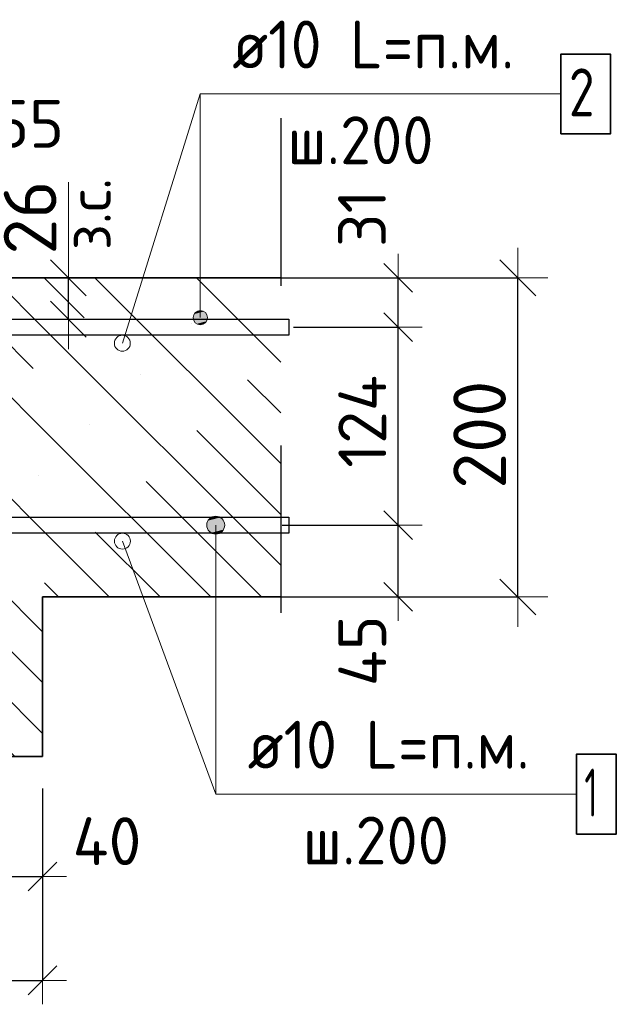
# Model space of a CAD drawing. Header units: metres. Extents: x -38 to 97, y -15 to 21.
# Tile 46 of 114: x 72.498 to 72.872, y 4.226 to 4.843. Entities that reach past the tile are written whole.
import ezdxf

# ---------------------------------------------------------------- set-up
doc = ezdxf.new("R2010")
doc.units = ezdxf.units.M
doc.header["$PDMODE"] = 65
doc.linetypes.add('______4', pattern=[0.135, 0.105, -0.03])
for name, color, linetype, lineweight in [('XR$3$Арм. стержнями верхней зоны', 180, 'Continuous', 35), ('XR$3$Арм. стержнями нижней зоны', 180, 'Continuous', 35), ('XR$3$Арм.стержн. Арматура края', 96, 'Continuous', 35), ('XR$3$Размерная линия (1)', 7, 'Continuous', 13), ('XR$3$Размерная линия_ общее', 7, 'Continuous', 13)]:
    doc.layers.add(name, color=color, linetype=linetype, lineweight=lineweight)
doc.styles.add('ISOCPEUR', font='txt')
doc.dimstyles.new('DIMSTYLE_11', dxfattribs={"dimtxt": 0.033, "dimasz": 0.0375, "dimexe": 0, "dimexo": 0, "dimgap": 0.0165, "dimtad": 2, "dimdec": 0, "dimlfac": 1000, "dimrnd": 1, "dimzin": 12, "dimdsep": 46, "dimtxsty": 'ISOCPEUR', "dimblk1": 'ALL_ML_STRICH', "dimblk2": 'ALL_ML_STRICH', "dimsah": 1, "dimcen": 0, "dimclrd": 7, "dimclre": 256, "dimclrt": 7, "dimadec": 0, "dimazin": 0, "dimtfac": 1, "dimtdec": 0, "dimtix": 1, "dimtmove": 2, "dimatfit": 3, "dimfxl": 0, "dimtvp": 1.2, "dimtzin": 0, "dimlwd": 0, "dimlwe": -3, "dimarcsym": 0})
doc.dimstyles.new('DIMSTYLE_12', dxfattribs={"dimtxt": 0.03, "dimasz": 0.03, "dimexe": 0, "dimexo": 0, "dimgap": 0.015, "dimtad": 2, "dimdec": 0, "dimlfac": 1000, "dimrnd": 1, "dimzin": 12, "dimdsep": 46, "dimtxsty": 'ISOCPEUR', "dimblk1": 'ALL_ML_STRICH', "dimblk2": 'ALL_ML_STRICH', "dimsah": 1, "dimcen": 0, "dimclrd": 7, "dimclre": 256, "dimclrt": 7, "dimadec": 0, "dimazin": 0, "dimtfac": 1, "dimtdec": 0, "dimtix": 1, "dimtmove": 2, "dimatfit": 3, "dimfxl": 0, "dimtzin": 0, "dimlwd": 0, "dimlwe": -3, "dimarcsym": 0})
doc.dimstyles.new('DIMSTYLE_14', dxfattribs={"dimtxt": 0.03, "dimasz": 0.03, "dimexe": 0, "dimexo": 0, "dimgap": 0.015, "dimtad": 2, "dimdec": 0, "dimlfac": 1000, "dimrnd": 1, "dimzin": 12, "dimdsep": 46, "dimtxsty": 'ISOCPEUR', "dimblk1": 'ALL_ML_STRICH', "dimblk2": 'ALL_ML_STRICH', "dimsah": 1, "dimcen": 0, "dimclrd": 7, "dimclre": 256, "dimclrt": 7, "dimadec": 0, "dimazin": 0, "dimtfac": 1, "dimtdec": 0, "dimtix": 1, "dimtmove": 2, "dimatfit": 3, "dimfxl": 0, "dimtvp": 1.2, "dimtzin": 0, "dimlwd": 0, "dimlwe": -3, "dimarcsym": 0})
doc.dimstyles.new('DIMSTYLE_23', dxfattribs={"dimtxt": 0.03, "dimasz": 0.03, "dimexe": 0, "dimexo": 0, "dimgap": 0.015, "dimtad": 2, "dimdec": 0, "dimlfac": 1000, "dimrnd": 5, "dimzin": 12, "dimdsep": 46, "dimtxsty": 'ISOCPEUR', "dimblk1": 'ALL_ML_STRICH', "dimblk2": 'ALL_ML_STRICH', "dimsah": 1, "dimcen": 0, "dimclrd": 7, "dimclre": 256, "dimclrt": 7, "dimadec": 0, "dimazin": 0, "dimtfac": 1, "dimtdec": 0, "dimtix": 1, "dimtmove": 2, "dimatfit": 3, "dimfxl": 0, "dimtvp": 1.2, "dimtzin": 0, "dimlwd": 0, "dimlwe": -3, "dimarcsym": 0})
doc.dimstyles.new('DIMSTYLE_8', dxfattribs={"dimtxt": 0.033, "dimasz": 0.0375, "dimexe": 0, "dimexo": 0, "dimgap": 0.0165, "dimtad": 2, "dimdec": 0, "dimlfac": 1000, "dimrnd": 1, "dimzin": 12, "dimdsep": 46, "dimtxsty": 'ISOCPEUR', "dimblk1": 'ALL_ML_STRICH', "dimblk2": 'ALL_ML_STRICH', "dimsah": 1, "dimcen": 0, "dimclrd": 7, "dimclre": 256, "dimclrt": 7, "dimadec": 0, "dimazin": 0, "dimtfac": 1, "dimtdec": 0, "dimtix": 1, "dimtmove": 2, "dimatfit": 3, "dimfxl": 0, "dimtzin": 0, "dimlwd": 0, "dimlwe": -3, "dimarcsym": 0})
pattern_1 = [(135, (0, 0), (-0.031819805, -0.031819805), [0.4, -0.05, 0, -0.05]), (135, (-0.01591, -0.01591), (-0.031819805, -0.031819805), [0.8, -0.1, 0.1, -0.1])]

# ---------------------------------------------------------------- blocks, each defined once
blk = doc.blocks.new('ALL_ML_STRICH')
at = {"color": 0, "linetype": 'ByBlock', "lineweight": -2}
for p, q in [((0, -0.5), (0, 0.5)), ((-0.3, -0.3), (0.3, 0.3)), ((-1, 0), (0.5, 0))]:
    blk.add_line(p, q, dxfattribs=at)
blk = doc.blocks.new('*D79')
at = {"layer": 'DEFPOINTS', "color": 7, "linetype": 'Continuous', "lineweight": 13, "transparency": 33554687}
for p in [(72.63891, 4.68139), (72.63891, 4.48139), (72.81045, 4.48139)]:
    blk.add_point(p, dxfattribs=at)
at = {"layer": 'XR$3$Размерная линия_ общее', "color": 253, "linetype": 'Continuous', "lineweight": -2, "true_color": 0xa0a0a0, "transparency": 33554687}
for p, q in [((72.65891, 4.68139), (72.81045, 4.68139)), ((72.65891, 4.48139), (72.81045, 4.48139))]:
    blk.add_line(p, q, dxfattribs=at)
at = {"layer": 'XR$3$Размерная линия_ общее', "color": 7, "linetype": 'Continuous', "lineweight": -2, "transparency": 33554687}
blk.add_line((72.81045, 4.48139), (72.81045, 4.68139), dxfattribs=at)
at = {"layer": 'XR$3$Размерная линия_ общее', "color": 7, "linetype": 'Continuous', "lineweight": 13, "transparency": 33554687, "xscale": 0.0375, "yscale": 0.0375, "zscale": 0.0375}
for p, rotation in [((72.81045, 4.68139), 90), ((72.81045, 4.48139), 270)]:
    blk.add_blockref('ALL_ML_STRICH', p, dxfattribs=dict(at, rotation=rotation))
at = {"layer": 'XR$3$Размерная линия_ общее', "color": 7, "linetype": 'Continuous', "lineweight": 13, "transparency": 33554687, "insert": (72.78645, 4.58304), "char_height": 0.033, "width": 0.099, "attachment_point": 5, "rotation": 90, "style": 'ISOCPEUR'}
blk.add_mtext('\\A1;{200}', dxfattribs=at)
blk = doc.blocks.new('*D81')
at = {"layer": 'DEFPOINTS', "color": 7, "linetype": 'Continuous', "lineweight": 13, "transparency": 33554687}
for p in [(72.26266, 4.38139), (72.51262, 4.38139), (72.26266, 4.24116)]:
    blk.add_point(p, dxfattribs=at)
at = {"layer": 'XR$3$Размерная линия (1)', "color": 9, "linetype": 'Continuous', "lineweight": -2, "true_color": 0xc7c7c7, "transparency": 33554687}
for p, q in [((72.26266, 4.36139), (72.26266, 4.24116)), ((72.51262, 4.36139), (72.51262, 4.24116))]:
    blk.add_line(p, q, dxfattribs=at)
at = {"layer": 'XR$3$Размерная линия (1)', "color": 7, "linetype": 'Continuous', "lineweight": -2, "transparency": 33554687}
blk.add_line((72.26266, 4.24116), (72.51262, 4.24116), dxfattribs=at)
at = {"layer": 'XR$3$Размерная линия (1)', "color": 7, "linetype": 'Continuous', "lineweight": 13, "transparency": 33554687, "xscale": 0.03, "yscale": 0.03, "zscale": 0.03, "rotation": 180}
blk.add_blockref('ALL_ML_STRICH', (72.26266, 4.24116), dxfattribs=at)
at = {"layer": 'XR$3$Размерная линия (1)', "color": 7, "linetype": 'Continuous', "lineweight": 13, "transparency": 33554687, "xscale": 0.03, "yscale": 0.03, "zscale": 0.03}
blk.add_blockref('ALL_ML_STRICH', (72.51262, 4.24116), dxfattribs=at)
at = {"layer": 'XR$3$Размерная линия (1)', "color": 7, "linetype": 'Continuous', "lineweight": 13, "transparency": 33554687, "insert": (72.38914, 4.26366), "char_height": 0.03, "width": 0.09, "attachment_point": 5, "style": 'ISOCPEUR'}
blk.add_mtext('\\A1;{250}', dxfattribs=at)
blk = doc.blocks.new('*D90')
at = {"layer": 'DEFPOINTS', "color": 7, "linetype": 'Continuous', "lineweight": 13, "transparency": 33554687}
for p in [(72.47266, 4.42139), (72.51262, 4.38139), (72.47266, 4.30616)]:
    blk.add_point(p, dxfattribs=at)
at = {"layer": 'XR$3$Размерная линия (1)', "color": 9, "linetype": 'Continuous', "lineweight": -2, "true_color": 0xc7c7c7, "transparency": 33554687}
for p, q in [((72.47266, 4.40139), (72.47266, 4.30616)), ((72.51262, 4.36139), (72.51262, 4.30616))]:
    blk.add_line(p, q, dxfattribs=at)
at = {"layer": 'XR$3$Размерная линия (1)', "color": 7, "linetype": 'Continuous', "lineweight": -2, "transparency": 33554687}
blk.add_line((72.47266, 4.30616), (72.51262, 4.30616), dxfattribs=at)
at = {"layer": 'XR$3$Размерная линия (1)', "color": 7, "linetype": 'Continuous', "lineweight": 13, "transparency": 33554687, "xscale": 0.03, "yscale": 0.03, "zscale": 0.03, "rotation": 180}
blk.add_blockref('ALL_ML_STRICH', (72.47266, 4.30616), dxfattribs=at)
at = {"layer": 'XR$3$Размерная линия (1)', "color": 7, "linetype": 'Continuous', "lineweight": 13, "transparency": 33554687, "xscale": 0.03, "yscale": 0.03, "zscale": 0.03}
blk.add_blockref('ALL_ML_STRICH', (72.51262, 4.30616), dxfattribs=at)
at = {"layer": 'XR$3$Размерная линия (1)', "color": 7, "linetype": 'Continuous', "lineweight": 13, "transparency": 33554687, "insert": (72.55296, 4.32836), "char_height": 0.03, "width": 0.06, "attachment_point": 5, "style": 'ISOCPEUR'}
blk.add_mtext('\\A1;{40}', dxfattribs=at)
blk = doc.blocks.new('*D160')
at = {"layer": 'DEFPOINTS', "color": 7, "linetype": 'Continuous', "lineweight": 13, "transparency": 33554687}
for p in [(72.48879, 4.68139), (72.48879, 4.65539), (72.52877, 4.65539)]:
    blk.add_point(p, dxfattribs=at)
at = {"layer": 'XR$3$Размерная линия_ общее', "color": 253, "linetype": 'Continuous', "lineweight": -2, "true_color": 0xa0a0a0, "transparency": 33554687}
for p, q in [((72.50879, 4.68139), (72.52877, 4.68139)), ((72.50879, 4.65539), (72.52877, 4.65539))]:
    blk.add_line(p, q, dxfattribs=at)
at = {"layer": 'XR$3$Размерная линия_ общее', "color": 7, "linetype": 'Continuous', "lineweight": -2, "transparency": 33554687}
blk.add_line((72.52877, 4.65539), (72.52877, 4.68139), dxfattribs=at)
at = {"layer": 'XR$3$Размерная линия_ общее', "color": 7, "linetype": 'Continuous', "lineweight": 13, "transparency": 33554687, "xscale": 0.0375, "yscale": 0.0375, "zscale": 0.0375}
for p, rotation in [((72.52877, 4.68139), 90), ((72.52877, 4.65539), 270)]:
    blk.add_blockref('ALL_ML_STRICH', p, dxfattribs=dict(at, rotation=rotation))
at = {"layer": 'XR$3$Размерная линия_ общее', "color": 7, "linetype": 'Continuous', "lineweight": 13, "transparency": 33554687, "insert": (72.52831, 4.69875), "char_height": 0.027, "width": 0.00135, "attachment_point": 1, "rotation": 90, "line_spacing_factor": 0.60241, "style": 'ISOCPEUR'}
blk.add_mtext('з.с.', dxfattribs=at)
at = {"layer": 'XR$3$Размерная линия_ общее', "color": 7, "linetype": 'Continuous', "lineweight": 13, "transparency": 33554687, "insert": (72.50477, 4.71912), "char_height": 0.033, "width": 0.066, "attachment_point": 5, "rotation": 90, "style": 'ISOCPEUR'}
blk.add_mtext('\\A1;{26}', dxfattribs=at)
blk = doc.blocks.new('*D163')
at = {"layer": 'DEFPOINTS', "color": 7, "linetype": 'Continuous', "lineweight": 13, "transparency": 33554687}
for p in [(72.40255, 4.75514), (72.40255, 4.64639), (72.45763, 4.64639)]:
    blk.add_point(p, dxfattribs=at)
at = {"layer": 'XR$3$Размерная линия (1)', "color": 9, "linetype": 'Continuous', "lineweight": -2, "true_color": 0xc7c7c7, "transparency": 33554687}
for p, q in [((72.40255, 4.66639), (72.40255, 4.75514)), ((72.45763, 4.66639), (72.45763, 4.75514))]:
    blk.add_line(p, q, dxfattribs=at)
at = {"layer": 'XR$3$Размерная линия (1)', "color": 7, "linetype": 'Continuous', "lineweight": -2, "transparency": 33554687}
blk.add_line((72.40255, 4.75514), (72.45763, 4.75514), dxfattribs=at)
at = {"layer": 'XR$3$Размерная линия (1)', "color": 7, "linetype": 'Continuous', "lineweight": 13, "transparency": 33554687, "xscale": 0.03, "yscale": 0.03, "zscale": 0.03, "rotation": 180}
blk.add_blockref('ALL_ML_STRICH', (72.40255, 4.75514), dxfattribs=at)
at = {"layer": 'XR$3$Размерная линия (1)', "color": 7, "linetype": 'Continuous', "lineweight": 13, "transparency": 33554687, "xscale": 0.03, "yscale": 0.03, "zscale": 0.03}
blk.add_blockref('ALL_ML_STRICH', (72.45763, 4.75514), dxfattribs=at)
at = {"layer": 'XR$3$Размерная линия (1)', "color": 7, "linetype": 'Continuous', "lineweight": 13, "transparency": 33554687, "insert": (72.50424, 4.77782), "char_height": 0.03, "width": 0.06, "attachment_point": 5, "style": 'ISOCPEUR'}
blk.add_mtext('\\A1;{55}', dxfattribs=at)
blk = doc.blocks.new('*D210')
at = {"layer": 'DEFPOINTS', "color": 7, "linetype": 'Continuous', "lineweight": 13, "transparency": 33554687}
for p in [(72.64279, 4.52639), (72.65564, 4.48139), (72.73545, 4.48139)]:
    blk.add_point(p, dxfattribs=at)
at = {"layer": 'XR$3$Размерная линия (1)', "color": 9, "linetype": 'Continuous', "lineweight": -2, "true_color": 0xc7c7c7, "transparency": 33554687}
for p, q in [((72.66279, 4.52639), (72.73545, 4.52639)), ((72.67564, 4.48139), (72.73545, 4.48139))]:
    blk.add_line(p, q, dxfattribs=at)
at = {"layer": 'XR$3$Размерная линия (1)', "color": 7, "linetype": 'Continuous', "lineweight": -2, "transparency": 33554687}
blk.add_line((72.73545, 4.48139), (72.73545, 4.52639), dxfattribs=at)
at = {"layer": 'XR$3$Размерная линия (1)', "color": 7, "linetype": 'Continuous', "lineweight": 13, "transparency": 33554687, "xscale": 0.03, "yscale": 0.03, "zscale": 0.03}
for p, rotation in [((72.73545, 4.52639), 90), ((72.73545, 4.48139), 270)]:
    blk.add_blockref('ALL_ML_STRICH', p, dxfattribs=dict(at, rotation=rotation))
at = {"layer": 'XR$3$Размерная линия (1)', "color": 7, "linetype": 'Continuous', "lineweight": 13, "transparency": 33554687, "insert": (72.71295, 4.44764), "char_height": 0.03, "width": 0.06, "attachment_point": 5, "rotation": 90, "style": 'ISOCPEUR'}
blk.add_mtext('\\A1;{45}', dxfattribs=at)
blk = doc.blocks.new('*D211')
at = {"layer": 'DEFPOINTS', "color": 7, "linetype": 'Continuous', "lineweight": 13, "transparency": 33554687}
for p in [(72.64982, 4.65039), (72.64279, 4.52639), (72.73545, 4.52639)]:
    blk.add_point(p, dxfattribs=at)
at = {"layer": 'XR$3$Размерная линия (1)', "color": 9, "linetype": 'Continuous', "lineweight": -2, "true_color": 0xc7c7c7, "transparency": 33554687}
for p, q in [((72.66982, 4.65039), (72.73545, 4.65039)), ((72.66279, 4.52639), (72.73545, 4.52639))]:
    blk.add_line(p, q, dxfattribs=at)
at = {"layer": 'XR$3$Размерная линия (1)', "color": 7, "linetype": 'Continuous', "lineweight": -2, "transparency": 33554687}
blk.add_line((72.73545, 4.52639), (72.73545, 4.65039), dxfattribs=at)
at = {"layer": 'XR$3$Размерная линия (1)', "color": 7, "linetype": 'Continuous', "lineweight": 13, "transparency": 33554687, "xscale": 0.03, "yscale": 0.03, "zscale": 0.03}
for p, rotation in [((72.73545, 4.65039), 90), ((72.73545, 4.52639), 270)]:
    blk.add_blockref('ALL_ML_STRICH', p, dxfattribs=dict(at, rotation=rotation))
at = {"layer": 'XR$3$Размерная линия (1)', "color": 7, "linetype": 'Continuous', "lineweight": 13, "transparency": 33554687, "insert": (72.71295, 4.59139), "char_height": 0.03, "width": 0.09, "attachment_point": 5, "rotation": 90, "style": 'ISOCPEUR'}
blk.add_mtext('\\A1;{124}', dxfattribs=at)
blk = doc.blocks.new('*D212')
at = {"layer": 'DEFPOINTS', "color": 7, "linetype": 'Continuous', "lineweight": 13, "transparency": 33554687}
for p in [(72.63195, 4.68139), (72.64982, 4.65039), (72.73545, 4.65039)]:
    blk.add_point(p, dxfattribs=at)
at = {"layer": 'XR$3$Размерная линия (1)', "color": 9, "linetype": 'Continuous', "lineweight": -2, "true_color": 0xc7c7c7, "transparency": 33554687}
for p, q in [((72.65195, 4.68139), (72.73545, 4.68139)), ((72.66982, 4.65039), (72.73545, 4.65039))]:
    blk.add_line(p, q, dxfattribs=at)
at = {"layer": 'XR$3$Размерная линия (1)', "color": 7, "linetype": 'Continuous', "lineweight": -2, "transparency": 33554687}
blk.add_line((72.73545, 4.65039), (72.73545, 4.68139), dxfattribs=at)
at = {"layer": 'XR$3$Размерная линия (1)', "color": 7, "linetype": 'Continuous', "lineweight": 13, "transparency": 33554687, "xscale": 0.03, "yscale": 0.03, "zscale": 0.03}
for p, rotation in [((72.73545, 4.68139), 90), ((72.73545, 4.65039), 270)]:
    blk.add_blockref('ALL_ML_STRICH', p, dxfattribs=dict(at, rotation=rotation))
at = {"layer": 'XR$3$Размерная линия (1)', "color": 7, "linetype": 'Continuous', "lineweight": 13, "transparency": 33554687, "insert": (72.71272, 4.71868), "char_height": 0.03, "width": 0.06, "attachment_point": 5, "rotation": 90, "style": 'ISOCPEUR'}
blk.add_mtext('\\A1;{31}', dxfattribs=at)

msp = doc.modelspace()

# ---------------------------------------------------------------- hatches: boundary and pattern name
at = {"linetype": 'Continuous', "lineweight": 25, "transparency": 33554687}
h = msp.add_hatch(dxfattribs=at)
h.set_pattern_fill('__________540', scale=0.015, style=0, pattern_type=2)
h.set_pattern_definition(pattern_1)
h.paths.add_polyline_path([(72.51262, 4.68139), (72.26262, 4.68139), (72.26262, 4.38139), (72.51262, 4.38139)], flags=0)
h = msp.add_hatch(dxfattribs=at)
h.set_pattern_fill('__________540', scale=0.015, style=0, pattern_type=2)
h.set_pattern_definition(pattern_1)
h.paths.add_polyline_path([(72.51262, 4.68139), (72.51262, 4.48139), (72.66181, 4.48139), (72.66181, 4.68139)], flags=0)
at = {"layer": 'XR$3$Арм. стержнями верхней зоны', "linetype": 'Continuous', "lineweight": 13, "transparency": 33554687}
for points in [[(72.6153, 4.65864), (72.60756, 4.65864), (72.60693, 4.65639)], [(72.6153, 4.65864), (72.60693, 4.65639), (72.61593, 4.65639)], [(72.61368, 4.66026), (72.60918, 4.66026), (72.60756, 4.65864)], [(72.61368, 4.66026), (72.60756, 4.65864), (72.6153, 4.65864)], [(72.60918, 4.66026), (72.61368, 4.66026), (72.61143, 4.66089)], [(72.61593, 4.65639), (72.60693, 4.65639), (72.60756, 4.65414)], [(72.61593, 4.65639), (72.60756, 4.65414), (72.6153, 4.65414)], [(72.6153, 4.65414), (72.60756, 4.65414), (72.60918, 4.65252)], [(72.6153, 4.65414), (72.60918, 4.65252), (72.61368, 4.65252)], [(72.61368, 4.65252), (72.60918, 4.65252), (72.61143, 4.65189)]]:
    msp.add_hatch(color=7, dxfattribs=at).paths.add_polyline_path(points)
at = {"layer": 'XR$3$Арм. стержнями нижней зоны', "linetype": 'Continuous', "lineweight": 13, "transparency": 33554687}
for points in [[(72.61547, 4.52639), (72.62672, 4.52639), (72.62593, 4.52921)], [(72.61547, 4.52639), (72.62593, 4.52921), (72.61626, 4.52921)], [(72.61626, 4.52921), (72.62593, 4.52921), (72.62391, 4.53123)], [(72.61626, 4.52921), (72.62391, 4.53123), (72.61828, 4.53123)], [(72.61828, 4.53123), (72.62391, 4.53123), (72.62109, 4.53202)], [(72.61626, 4.52358), (72.62672, 4.52639), (72.61547, 4.52639)], [(72.61626, 4.52358), (72.62593, 4.52358), (72.62672, 4.52639)], [(72.61828, 4.52156), (72.62593, 4.52358), (72.61626, 4.52358)], [(72.61828, 4.52156), (72.62391, 4.52156), (72.62593, 4.52358)], [(72.62391, 4.52156), (72.61828, 4.52156), (72.62109, 4.52077)]]:
    msp.add_hatch(color=7, dxfattribs=at).paths.add_polyline_path(points)

# ---------------------------------------------------------------- linework, layer by layer
at = {"color": 7, "linetype": 'Continuous', "lineweight": 13, "transparency": 33554687}
for p, q in [((72.56259, 4.64034), (72.61143, 4.79656)), ((72.52877, 4.68139), (72.52877, 4.74139)), ((72.56262, 4.51634), (72.62109, 4.35782))]:
    msp.add_line(p, q, dxfattribs=at)
at = {"color": 7, "linetype": '______4', "lineweight": 25, "transparency": 33554687}
msp.add_line((72.66181, 4.78139), (72.66181, 4.38139), dxfattribs=at)
at = {"color": 7, "linetype": 'Continuous', "lineweight": 35, "transparency": 33554687}
for p, q in [((72.51262, 4.68139), (72.26262, 4.68139)), ((72.66181, 4.68139), (72.51262, 4.68139)), ((72.51262, 4.48139), (72.66181, 4.48139)), ((72.51262, 4.38139), (72.51262, 4.48139)), ((72.26262, 4.38139), (72.51262, 4.38139))]:
    msp.add_line(p, q, dxfattribs=at)
at = {"color": 7, "linetype": 'Continuous', "lineweight": 13, "transparency": 33554687}
for centre in [(72.56259, 4.64034), (72.56262, 4.51634)]:
    msp.add_circle(centre, 0.005, dxfattribs=at)
at = {"layer": 'XR$3$Арм. стержнями верхней зоны', "color": 7, "linetype": 'Continuous', "lineweight": 13, "transparency": 33554687}
for p, q in [((72.61143, 4.79656), (72.83743, 4.79656)), ((72.61143, 4.79656), (72.61143, 4.65639)), ((72.61143, 4.66089), (72.61143, 4.66089)), ((72.60693, 4.65639), (72.60693, 4.65639)), ((72.61143, 4.65189), (72.61143, 4.65189)), ((72.61593, 4.65639), (72.61593, 4.65639))]:
    msp.add_line(p, q, dxfattribs=at)
at = {"layer": 'XR$3$Арм. стержнями верхней зоны', "color": 7, "linetype": 'Continuous', "lineweight": 35, "transparency": 33554687}
msp.add_lwpolyline([(72.83743, 4.77156), (72.86843, 4.77156), (72.86843, 4.82156), (72.83743, 4.82156), (72.83743, 4.77156)], dxfattribs=at)
at = {"layer": 'XR$3$Арм. стержнями верхней зоны', "color": 4, "linetype": 'Continuous', "lineweight": 25, "transparency": 33554687}
msp.add_lwpolyline([(72.28762, 4.65539), (72.66681, 4.65539), (72.66681, 4.64539), (72.28762, 4.64539), (72.28762, 4.65539)], dxfattribs=at)
at = {"layer": 'XR$3$Арм. стержнями верхней зоны', "color": 7, "linetype": 'Continuous', "lineweight": 13, "transparency": 33554687}
msp.add_circle((72.61143, 4.65639), 0.0045, dxfattribs=at)
at = {"layer": 'XR$3$Арм. стержнями нижней зоны', "color": 7, "linetype": 'Continuous', "lineweight": 13, "transparency": 33554687}
for p, q in [((72.62109, 4.53202), (72.62109, 4.53202)), ((72.61547, 4.52639), (72.61547, 4.52639)), ((72.62109, 4.35782), (72.62109, 4.52639)), ((72.62672, 4.52639), (72.62672, 4.52639)), ((72.62109, 4.52077), (72.62109, 4.52077)), ((72.62109, 4.35782), (72.84709, 4.35782))]:
    msp.add_line(p, q, dxfattribs=at)
at = {"layer": 'XR$3$Арм. стержнями нижней зоны', "color": 4, "linetype": 'Continuous', "lineweight": 25, "transparency": 33554687}
msp.add_lwpolyline([(72.28762, 4.53139), (72.66681, 4.53139), (72.66681, 4.52139), (72.28762, 4.52139), (72.28762, 4.53139)], dxfattribs=at)
at = {"layer": 'XR$3$Арм. стержнями нижней зоны', "color": 7, "linetype": 'Continuous', "lineweight": 35, "transparency": 33554687}
msp.add_lwpolyline([(72.84709, 4.33282), (72.87209, 4.33282), (72.87209, 4.38282), (72.84709, 4.38282), (72.84709, 4.33282)], dxfattribs=at)
at = {"layer": 'XR$3$Арм. стержнями нижней зоны', "color": 7, "linetype": 'Continuous', "lineweight": 13, "transparency": 33554687}
msp.add_circle((72.62109, 4.52639), 0.00563, dxfattribs=at)
at = {"layer": 'XR$3$Арм.стержн. Арматура края', "color": 4, "linetype": 'Continuous', "lineweight": 25, "transparency": 33554687}
for points in [[(72.32091, 4.65539), (72.66681, 4.65539), (72.66681, 4.64539)], [(72.66681, 4.64539), (72.32161, 4.64539)], [(72.32161, 4.53139), (72.66681, 4.53139), (72.66681, 4.52139), (72.32091, 4.52139)]]:
    msp.add_lwpolyline(points, dxfattribs=at)

# ---------------------------------------------------------------- texts
at = {"layer": 'XR$3$Арм. стержнями верхней зоны', "color": 7, "linetype": 'Continuous', "lineweight": 25, "transparency": 33554687, "char_height": 0.03, "attachment_point": 7, "style": 'ISOCPEUR'}
for s, insert, width in [('\\W0.94;ø10 L=п.м.', (72.63143, 4.81256), 0.1999831), ('\\W0.78;2', (72.84243, 4.78256), 0.0326407), ('\\W0.95;ш.200 ', (72.66593, 4.75256), 0.1311996)]:
    msp.add_mtext(s, dxfattribs=dict(at, insert=insert, width=width))
at = {"layer": 'XR$3$Арм. стержнями нижней зоны', "color": 7, "linetype": 'Continuous', "lineweight": 25, "transparency": 33554687, "char_height": 0.03, "attachment_point": 7, "style": 'ISOCPEUR'}
for s, insert, width in [('\\W0.94;ø10 L=п.м.', (72.64109, 4.37382), 0.1999831), ('\\W0.56;1', (72.85209, 4.34382), 0.0233333), ('\\W0.95;ш.200 ', (72.67559, 4.31382), 0.1311996)]:
    msp.add_mtext(s, dxfattribs=dict(at, insert=insert, width=width))

# ---------------------------------------------------------------- dimensions: what is measured, and where the dimension line sits
at = {"layer": 'XR$3$Размерная линия (1)', "color": 7, "linetype": 'Continuous', "lineweight": 13, "transparency": 33554687}
for base, p1, p2, dimstyle, picture, middle in [((72.45763, 4.75514), (72.40255, 4.66639), (72.45763, 4.66639), 'DIMSTYLE_23', '*D163', (72.50424, 4.77782)), ((72.51262, 4.30616), (72.47266, 4.40139), (72.51262, 4.36139), 'DIMSTYLE_14', '*D90', (72.55296, 4.32836)), ((72.51262, 4.24116), (72.26266, 4.36139), (72.51262, 4.36139), 'DIMSTYLE_12', '*D81', (72.38914, 4.26366))]:
    dim = msp.add_linear_dim(base=base, p1=p1, p2=p2, dimstyle=dimstyle, override={"dimpost": '<>', "dimclrd": 7, "dimclre": 9, "dimclrt": 7, "dimlwd": 0, "dimlwe": 65533}, dxfattribs=at)
    dim.commit()
    dim.dimension.update_dxf_attribs({"geometry": picture, "text_midpoint": middle, "dimtype": 160})
for base, p1, p2, dimstyle, picture, middle in [((72.73545, 4.68139), (72.66982, 4.65039), (72.65195, 4.68139), 'DIMSTYLE_14', '*D212', (72.71272, 4.71868)), ((72.73545, 4.65039), (72.66279, 4.52639), (72.66982, 4.65039), 'DIMSTYLE_12', '*D211', (72.71295, 4.59139)), ((72.73545, 4.52639), (72.67564, 4.48139), (72.66279, 4.52639), 'DIMSTYLE_14', '*D210', (72.71295, 4.44764))]:
    dim = msp.add_linear_dim(base=base, p1=p1, p2=p2, angle=90, dimstyle=dimstyle, override={"dimpost": '<>', "dimclrd": 7, "dimclre": 9, "dimclrt": 7, "dimlwd": 0, "dimlwe": 65533}, dxfattribs=at)
    dim.commit()
    dim.dimension.update_dxf_attribs({"geometry": picture, "text_midpoint": middle, "dimtype": 160})
at = {"layer": 'XR$3$Размерная линия_ общее', "color": 7, "linetype": 'Continuous', "lineweight": 13, "transparency": 33554687}
dim = msp.add_linear_dim(base=(72.52877, 4.68139), p1=(72.50879, 4.65539), p2=(72.50879, 4.68139), angle=90, text='<>\\Xз.с.', dimstyle='DIMSTYLE_11', override={"dimpost": '<>', "dimclrd": 7, "dimclre": 253, "dimclrt": 7, "dimlwd": 0, "dimlwe": 65533}, dxfattribs=at)
dim.commit()
dim.dimension.update_dxf_attribs({"geometry": '*D160', "text_midpoint": (72.50477, 4.71912), "dimtype": 160})
dim = msp.add_linear_dim(base=(72.81045, 4.68139), p1=(72.65891, 4.48139), p2=(72.65891, 4.68139), angle=90, dimstyle='DIMSTYLE_8', override={"dimpost": '<>', "dimclrd": 7, "dimclre": 253, "dimclrt": 7, "dimlwd": 0, "dimlwe": 65533}, dxfattribs=at)
dim.commit()
dim.dimension.update_dxf_attribs({"geometry": '*D79', "text_midpoint": (72.78645, 4.58304), "dimtype": 160})

doc.saveas('drawing.dxf')
